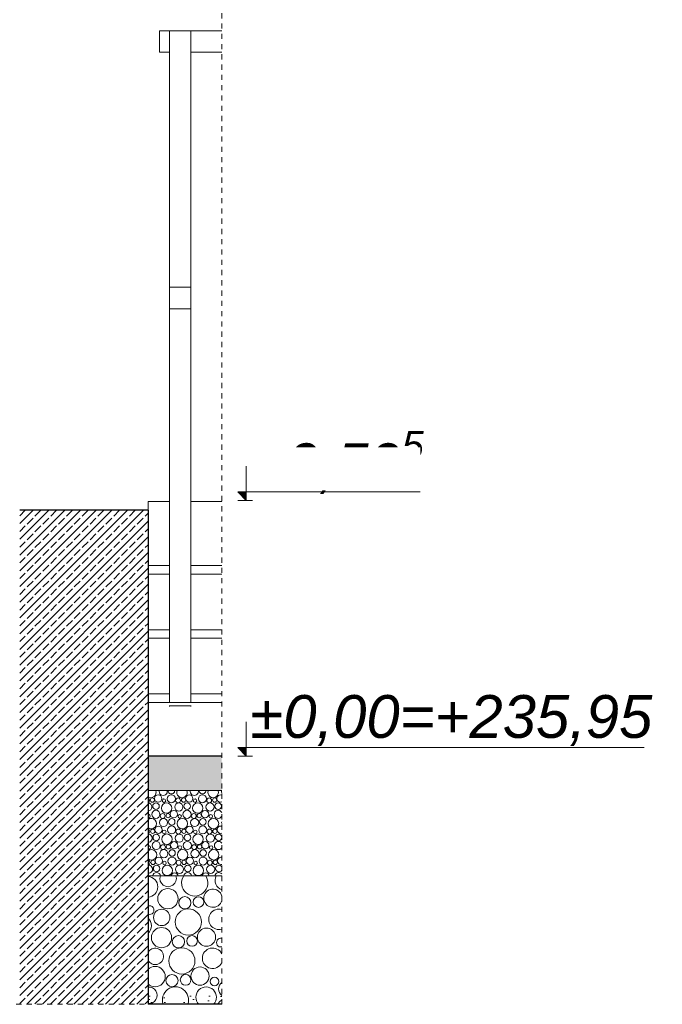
# Model space of a CAD drawing. Header units: centimetres. Extents: x -4039 to -1655, y -610 to 1317.
# Tile 13 of 18: x -2424 to -2274, y -58 to 172. Entities that reach past the tile are written whole.
import ezdxf

# ---------------------------------------------------------------- set-up
doc = ezdxf.new("R2010")
doc.units = ezdxf.units.CM
doc.header["$LTSCALE"] = 0.1
doc.header["$MEASUREMENT"] = 0
doc.linetypes.add('Przerywana', pattern=[24, 12, -12])
doc.linetypes.add('Wipeout_Contour', pattern=[1000, 0, -1000])
for name, color, linetype in [('0_Teren', 7, 'Continuous'), ('2_barierki.K_IR', 7, 'Continuous'), ('2_schody.K_IR', 7, 'Continuous'), ('2_ściany podporowe.K_IR', 7, 'Continuous'), ('3_wypełnienia.K_IR', 7, 'Continuous'), ('5_wymiary.K_IR', 7, 'Continuous')]:
    doc.layers.add(name, color=color, linetype=linetype)
doc.styles.add('GENERATED_STYLE_1', font='txt')
pattern_1 = [(45, (0, 0), (-1.8384776, 1.8384776), []), (45, (-0.9192, 0.9192), (-1.8384776, 1.8384776), [1.95, -0.65])]

# ---------------------------------------------------------------- blocks, each defined once
blk = doc.blocks.new('*X4')
at = {"layer": '0_Teren', "color": 7, "linetype": 'Continuous', "lineweight": 0}
for centre, radius in [((-2391.57, -9.92), 0.851), ((-2388.5, -9.97), 0.946), ((-2384.3, -9.92), 0.851), ((-2381.23, -9.97), 0.946), ((-2392.92, -10.28), 0.501), ((-2392.08, -11.72), 0.767), ((-2389.6, -12.14), 1.22), ((-2390.22, -10.43), 0.414), ((-2386.73, -11.89), 0.954), ((-2386.92, -10.35), 0.572), ((-2385.64, -10.28), 0.501), ((-2384.81, -11.72), 0.767), ((-2382.32, -12.14), 1.22), ((-2382.95, -10.43), 0.414), ((-2379.45, -11.89), 0.954), ((-2379.65, -10.35), 0.572), ((-2378.37, -10.28), 0.501), ((-2377.53, -11.72), 0.767), ((-2392.1, -13.61), 0.946), ((-2390.52, -13.99), 0.572), ((-2389.24, -13.92), 0.501), ((-2387.9, -13.56), 0.851), ((-2386.55, -14.07), 0.414), ((-2384.83, -13.61), 0.946), ((-2383.25, -13.99), 0.572), ((-2381.97, -13.92), 0.501), ((-2380.62, -13.56), 0.851), ((-2379.28, -14.07), 0.414), ((-2390.33, -15.53), 0.954), ((-2388.41, -15.36), 0.767), ((-2385.92, -15.78), 1.22), ((-2383.05, -15.53), 0.954), ((-2381.13, -15.36), 0.767), ((-2378.65, -15.78), 1.22), ((-2392.84, -17.56), 0.501), ((-2392.01, -19), 0.767), ((-2391.5, -17.2), 0.851), ((-2389.52, -19.42), 1.22), ((-2390.15, -17.71), 0.414), ((-2388.43, -17.25), 0.946), ((-2386.65, -19.17), 0.954), ((-2386.85, -17.63), 0.572), ((-2385.57, -17.56), 0.501), ((-2384.73, -19), 0.767), ((-2384.22, -17.2), 0.851), ((-2382.25, -19.42), 1.22), ((-2382.88, -17.71), 0.414), ((-2381.15, -17.25), 0.946), ((-2379.38, -19.17), 0.954), ((-2379.57, -17.63), 0.572), ((-2378.3, -17.56), 0.501), ((-2392.03, -20.89), 0.946), ((-2390.45, -21.27), 0.572), ((-2389.17, -21.2), 0.501), ((-2387.82, -20.84), 0.851), ((-2384.75, -20.89), 0.946), ((-2383.17, -21.27), 0.572), ((-2381.9, -21.2), 0.501), ((-2380.55, -20.84), 0.851), ((-2390.25, -22.81), 0.954), ((-2388.33, -22.64), 0.767), ((-2385.85, -23.06), 1.22), ((-2386.48, -21.35), 0.414), ((-2382.98, -22.81), 0.954), ((-2381.06, -22.64), 0.767), ((-2378.58, -23.06), 1.22), ((-2379.2, -21.35), 0.414), ((-2392.77, -24.84), 0.501), ((-2391.42, -24.48), 0.851), ((-2390.08, -24.99), 0.414), ((-2388.35, -24.53), 0.946), ((-2386.77, -24.91), 0.572), ((-2385.5, -24.84), 0.501), ((-2384.15, -24.48), 0.851), ((-2382.8, -24.99), 0.414), ((-2381.08, -24.53), 0.946), ((-2379.5, -24.91), 0.572), ((-2378.22, -24.84), 0.501), ((-2391.93, -26.28), 0.767), ((-2389.45, -26.7), 1.22), ((-2386.58, -26.45), 0.954), ((-2384.66, -26.28), 0.767), ((-2382.18, -26.7), 1.22), ((-2379.31, -26.45), 0.954)]:
    blk.add_circle(centre, radius, dxfattribs=at)
for centre, radius, start, end in [((-2393.27, -8.5), 1.22, 237.6088, 24.3151), ((-2390.4, -8.25), 0.954, 164.5022, 15.4978), ((-2388.48, -8.08), 0.767, 174.1207, 5.8793), ((-2386, -8.5), 1.22, 155.6849, 24.3151), ((-2383.13, -8.25), 0.954, 164.5022, 15.4978), ((-2381.21, -8.08), 0.767, 174.1207, 5.8793), ((-2378.72, -8.5), 1.22, 155.6849, 24.3151), ((-2377.02, -9.92), 0.851, 68.7277, 291.2723), ((-2375.85, -8.25), 0.954, 164.5022, 205.5968), ((-2394.2, -10.35), 0.572, 297.7381, 62.2619), ((-2394, -11.89), 0.954, 274.3804, 85.6196), ((-2393.82, -14.07), 0.414, 255.2396, 104.7604), ((-2377.55, -13.61), 0.946, 27.507, 332.493), ((-2393.2, -15.78), 1.22, 233.397, 126.603), ((-2375.78, -15.53), 0.954, 168.3998, 191.6002), ((-2394.12, -17.63), 0.572, 289.6177, 70.3823), ((-2393.93, -19.17), 0.954, 269.9232, 90.0768), ((-2377.46, -19), 0.767, 13.8879, 346.1121), ((-2376.95, -17.2), 0.851, 73.9981, 286.0019), ((-2377.48, -20.89), 0.946, 36.0421, 323.9579), ((-2393.75, -21.35), 0.414, 244.2723, 115.7277), ((-2393.12, -23.06), 1.22, 228.941, 131.059), ((-2394.05, -24.91), 0.572, 281.8911, 78.1089), ((-2376.87, -24.48), 0.851, 79.1326, 280.8674), ((-2393.85, -26.45), 0.954, 265.4656, 94.5344), ((-2391.95, -28.17), 0.946, 10.071, 169.929), ((-2387.75, -28.12), 0.851, 8.249, 171.751), ((-2384.68, -28.17), 0.946, 10.071, 169.929), ((-2380.47, -28.12), 0.851, 8.249, 171.751), ((-2377.41, -28.17), 0.946, 43.0956, 169.929), ((-2377.38, -26.28), 0.767, 29.0611, 330.9389), ((-2390.37, -28.55), 0.572, 73.2876, 106.7124), ((-2389.1, -28.48), 0.501, 71.9143, 108.0857), ((-2383.1, -28.55), 0.572, 73.2876, 106.7124), ((-2381.82, -28.48), 0.501, 71.9143, 108.0857)]:
    blk.add_arc(centre, radius, start, end, dxfattribs=at)
blk = doc.blocks.new('Wypełnienie_1_1', base_point=(0, 180))
at = {"color": 254, "linetype": 'Wipeout_Contour', "lineweight": 0, "ltscale": 9541.642039}
blk.add_wipeout([(-2376.71, -8), (-2393.93, -8), (-2393.93, -28), (-2376.71, -28)], dxfattribs=at).dxf.layer = '0_Teren'
at = {"layer": '0_Teren', "color": 7, "linetype": 'Continuous', "lineweight": 0}
blk.add_blockref('*X4', (0, 0), dxfattribs=at)
blk = doc.blocks.new('*X8')
at = {"layer": '0_Teren', "color": 7, "linetype": 'Continuous', "lineweight": 0}
for centre, radius in [((-2389.29, -33.32), 2.37), ((-2385.34, -34.27), 1.43), ((-2382.15, -34.1), 1.25), ((-2390.74, -37.7), 1.92), ((-2384.53, -38.76), 3.06), ((-2390.79, -42.42), 2.37), ((-2380.28, -42.31), 2.13), ((-2386.84, -43.37), 1.43), ((-2383.65, -43.2), 1.25), ((-2386.03, -47.86), 3.06), ((-2381.78, -51.41), 2.13), ((-2388.34, -52.47), 1.43), ((-2385.15, -52.3), 1.25), ((-2378.41, -52.68), 1.03)]:
    blk.add_circle(centre, radius, dxfattribs=at)
for centre, radius, start, end in [((-2394.04, -30.54), 2.39, 272.6887, 87.3113), ((-2389.24, -28.6), 1.92, 161.7542, 18.2458), ((-2383.03, -29.66), 3.06, 147.0605, 32.9395), ((-2375.86, -29.04), 2.39, 154.1146, 248.9042), ((-2378.78, -33.21), 2.13, 13.9809, 346.0191), ((-2393.6, -35.98), 1.03, 251.1695, 108.8305), ((-2377.36, -38.14), 2.39, 74.3998, 285.6002), ((-2395.54, -39.64), 2.39, 312.5132, 47.4868), ((-2376.91, -43.58), 1.03, 79.0776, 280.9224), ((-2392.24, -46.8), 1.92, 208.2203, 151.7797), ((-2378.86, -47.24), 2.39, 26.1329, 333.8671), ((-2392.29, -51.52), 2.37, 226.1453, 133.8547), ((-2375.55, -54.4), 1.92, 127.2287, 232.7713), ((-2393.74, -55.9), 1.92, 264.3197, 95.6803), ((-2387.53, -56.96), 3.06, 340.2084, 199.7916), ((-2380.36, -56.34), 2.39, 315.9253, 224.0747), ((-2375.6, -59.12), 2.37, 117.9665, 151.7939)]:
    blk.add_arc(centre, radius, start, end, dxfattribs=at)
blk = doc.blocks.new('Wypełnienie_3_1', base_point=(0, 180))
at = {"layer": '0_Teren', "color": 7, "linetype": 'Continuous', "lineweight": 0}
blk.add_blockref('*X8', (0, 0), dxfattribs=at)
blk = doc.blocks.new('Wymiary_1_1', base_point=(-2370.99, 0))
at = {"layer": '5_wymiary.K_IR', "linetype": 'Continuous', "lineweight": 0}
for points in [[(-2370.99, 59.74), (-2370.99, 61.74), (-2372.99, 61.74)], [(-2370.99, 0), (-2370.99, 2), (-2372.99, 2)]]:
    blk.add_hatch(color=1, dxfattribs=at).paths.add_polyline_path(points)
at = {"layer": '5_wymiary.K_IR', "color": 1, "linetype": 'Continuous', "lineweight": 0}
for p, q in [((-2370.99, 59.74), (-2370.99, 67.74)), ((-2370.99, 59.74), (-2372.99, 61.74)), ((-2372.99, 61.74), (-2370.99, 61.74)), ((-2370.99, 61.74), (-2330.33, 61.74)), ((-2370.99, 59.74), (-2372.99, 59.74)), ((-2370.99, 59.74), (-2369.49, 59.74)), ((-2370.99, 0), (-2370.99, 8)), ((-2370.99, 0), (-2372.99, 2)), ((-2372.99, 2), (-2370.99, 2)), ((-2370.99, 0), (-2372.99, 0)), ((-2370.99, 2), (-2278.01, 2)), ((-2370.99, 0), (-2369.49, 0))]:
    blk.add_line(p, q, dxfattribs=at)
at = {"layer": '5_wymiary.K_IR', "color": 1, "lineweight": 0, "insert": (-2369.99, 60.16), "char_height": 10, "attachment_point": 7, "style": 'GENERATED_STYLE_1'}
blk.add_mtext('\\A1;{\\pql;\\fArial|b0|i1|c238|p38;+0,59\\fArial|b0|i1|c238|p38;\\A1{\\H.66x;\\S5^  ;}}', dxfattribs=at)
at = {"color": 254, "linetype": 'Wipeout_Contour', "lineweight": 0, "ltscale": 9404.492133}
blk.add_wipeout([(-2369.99, 62.14), (-2330.33, 62.14), (-2330.33, 72.14), (-2369.99, 72.14)], dxfattribs=at).dxf.layer = '5_wymiary.K_IR'
at = {"color": 254, "linetype": 'Wipeout_Contour', "lineweight": 0, "ltscale": 9296.069355}
blk.add_wipeout([(-2369.99, 2.4), (-2278.01, 2.4), (-2278.01, 12.4), (-2369.99, 12.4)], dxfattribs=at).dxf.layer = '5_wymiary.K_IR'
at = {"layer": '5_wymiary.K_IR', "color": 1, "lineweight": 0, "insert": (-2369.99, 2.4), "char_height": 10, "attachment_point": 7, "style": 'GENERATED_STYLE_1'}
blk.add_mtext('\\A1;{\\pql;\\fArial|b0|i1|c238|p38;±0,00=+235,95}', dxfattribs=at)

msp = doc.modelspace()

# ---------------------------------------------------------------- hatches: boundary and pattern name
at = {"layer": '0_Teren', "linetype": 'Continuous', "lineweight": 0, "true_color": 0x000000}
msp.add_hatch(color=18, dxfattribs=at).paths.add_polyline_path([(-2393.93, -8), (-2376.71, -8), (-2376.71, 0), (-2393.93, 0)])

# ---------------------------------------------------------------- linework, layer by layer
at = {"layer": '0_Teren', "color": 7, "linetype": 'Continuous', "lineweight": 30}
for p, q in [((-2376.71, 0), (-2393.93, 0)), ((-2376.71, -58), (-2393.93, -58))]:
    msp.add_line(p, q, dxfattribs=at)
at = {"layer": '2_barierki.K_IR', "color": 7, "linetype": 'Continuous', "lineweight": 15}
for p, q in [((-2388.93, 169.5), (-2391.24, 169.5)), ((-2391.24, 164.5), (-2391.24, 169.5)), ((-2376.71, 169.5), (-2383.93, 169.5)), ((-2388.93, 164.5), (-2391.24, 164.5)), ((-2376.71, 164.5), (-2383.93, 164.5))]:
    msp.add_line(p, q, dxfattribs=at)
at = {"layer": '2_barierki.K_IR', "color": 7, "linetype": 'Continuous', "lineweight": 0}
for p, q in [((-2388.93, 169.5), (-2383.93, 169.5)), ((-2388.93, 109.56), (-2388.93, 169.5)), ((-2383.93, 109.56), (-2383.93, 169.5)), ((-2388.93, 109.56), (-2388.93, 104.56)), ((-2383.93, 109.56), (-2388.93, 109.56)), ((-2383.93, 104.56), (-2383.93, 109.56)), ((-2388.93, 104.56), (-2383.93, 104.56)), ((-2388.93, 12.55), (-2388.93, 104.56)), ((-2383.93, 12.55), (-2383.93, 104.56)), ((-2388.93, 12.55), (-2383.93, 12.55)), ((-2388.93, 11.77), (-2388.93, 11.86)), ((-2388.93, 11.56), (-2388.93, 11.77)), ((-2388.93, 11.77), (-2383.93, 11.77)), ((-2383.93, 11.77), (-2383.93, 11.86)), ((-2383.93, 11.77), (-2383.93, 11.56))]:
    msp.add_line(p, q, dxfattribs=at)
at = {"layer": '2_schody.K_IR', "color": 7, "linetype": 'Continuous', "lineweight": 15}
for p, q in [((-2393.93, 57.5), (-2393.93, 59.5)), ((-2388.93, 59.5), (-2393.93, 59.5)), ((-2376.71, 59.5), (-2383.93, 59.5)), ((-2393.93, 44.51), (-2388.93, 44.51)), ((-2383.93, 44.51), (-2376.71, 44.51)), ((-2388.93, 42.51), (-2393.93, 42.51)), ((-2376.71, 42.51), (-2383.93, 42.51)), ((-2393.93, 29.53), (-2388.93, 29.53)), ((-2383.93, 29.53), (-2376.71, 29.53)), ((-2388.93, 27.53), (-2393.93, 27.53)), ((-2376.71, 27.53), (-2383.93, 27.53)), ((-2393.93, 14.55), (-2388.93, 14.55)), ((-2383.93, 14.55), (-2376.71, 14.55)), ((-2388.93, 12.55), (-2393.93, 12.55)), ((-2376.71, 12.55), (-2383.93, 12.55))]:
    msp.add_line(p, q, dxfattribs=at)
at = {"layer": '2_ściany podporowe.K_IR', "color": 7, "linetype": 'Continuous', "lineweight": 0}
msp.add_line((-2393.93, 59.5), (-2393.93, 57.5), dxfattribs=at)

# ---------------------------------------------------------------- block references
at = {"layer": '5_wymiary.K_IR', "color": 1, "linetype": 'Continuous', "lineweight": 0}
msp.add_blockref('Wymiary_1_1', (-2370.99, 0), dxfattribs=at)

# ---------------------------------------------------------------- next in the draw order: block references
at = {"layer": '0_Teren', "color": 7, "linetype": 'Continuous', "lineweight": 0}
msp.add_blockref('Wypełnienie_1_1', (0, 180), dxfattribs=at)

# ---------------------------------------------------------------- next in the draw order: linework, layer by layer
at = {"layer": '0_Teren', "color": 7, "linetype": 'Continuous', "lineweight": 9}
for p, q in [((-2376.71, -8), (-2393.93, -8)), ((-2376.71, -28), (-2393.93, -28))]:
    msp.add_line(p, q, dxfattribs=at)

# ---------------------------------------------------------------- next in the draw order: block references
at = {"layer": '0_Teren', "color": 7, "linetype": 'Continuous', "lineweight": 0}
msp.add_blockref('Wypełnienie_3_1', (0, 180), dxfattribs=at)

# ---------------------------------------------------------------- next in the draw order: wipeouts: each hides what was drawn before it
at = {"color": 254, "linetype": 'Wipeout_Contour', "lineweight": 0, "ltscale": 9637.112389}
msp.add_wipeout([(-2423.93, -58), (-2393.93, -58), (-2393.93, 0), (-2423.93, 0)], dxfattribs=at).dxf.layer = '2_ściany podporowe.K_IR'

# ---------------------------------------------------------------- next in the draw order: hatches: boundary and pattern name
at = {"layer": '2_ściany podporowe.K_IR', "linetype": 'Continuous', "lineweight": 0}
h = msp.add_hatch(dxfattribs=at)
h.set_pattern_fill('Beton_zbrojony_0001', style=0, pattern_type=2)
h.set_pattern_definition(pattern_1)
h.paths.add_polyline_path([(-2423.93, -58), (-2393.93, -58), (-2393.93, 0), (-2423.93, 0)])
at = {"layer": '3_wypełnienia.K_IR', "linetype": 'Continuous', "lineweight": 0}
h = msp.add_hatch(dxfattribs=at)
h.set_pattern_fill('Piasek_0001', style=0, pattern_type=2)
h.set_pattern_definition([(45, (0, 7), (-2.2273864, 2.2273864), [0, -2.1, 0, -3.15]), (110, (7, 7), (2.9600318, 1.0773635), [0, -1.54, 0, -2.66])])
h.paths.add_polyline_path([(-2393.93, -56), (-2393.93, -58), (-2376.71, -58), (-2376.71, -56)])

# ---------------------------------------------------------------- next in the draw order: linework, layer by layer
at = {"layer": '2_ściany podporowe.K_IR', "color": 7, "linetype": 'Continuous', "lineweight": 30, "flags": 128}
msp.add_lwpolyline([(-2393.93, 0), (-2393.93, -8), (-2393.93, -28), (-2393.93, -58)], dxfattribs=at)

# ---------------------------------------------------------------- next in the draw order: wipeouts: each hides what was drawn before it
at = {"color": 254, "linetype": 'Wipeout_Contour', "lineweight": 0, "ltscale": 9637.089324}
msp.add_wipeout([(-2423.93, 57.5), (-2423.93, 0), (-2393.93, 0), (-2393.93, 57.5)], dxfattribs=at).dxf.layer = '2_ściany podporowe.K_IR'

# ---------------------------------------------------------------- next in the draw order: hatches: boundary and pattern name
at = {"layer": '2_ściany podporowe.K_IR', "linetype": 'Continuous', "lineweight": 0}
h = msp.add_hatch(dxfattribs=at)
h.set_pattern_fill('Beton_zbrojony_0001', style=0, pattern_type=2)
h.set_pattern_definition(pattern_1)
h.paths.add_polyline_path([(-2423.93, 57.5), (-2423.93, 0), (-2393.93, 0), (-2393.93, 57.5)])

# ---------------------------------------------------------------- next in the draw order: linework, layer by layer
at = {"color": 252, "linetype": 'Przerywana', "lineweight": 0}
msp.add_lwpolyline([(-2563.93, 1278.06), (-2563.93, -58), (-2376.71, -58), (-2376.71, 1278.06)], close=True, dxfattribs=at)
at = {"layer": '2_ściany podporowe.K_IR', "color": 7, "linetype": 'Continuous', "lineweight": 30}
for q in [(-2423.93, 57.5), (-2393.93, 0)]:
    msp.add_line((-2393.93, 57.5), q, dxfattribs=at)

doc.saveas('drawing.dxf')
